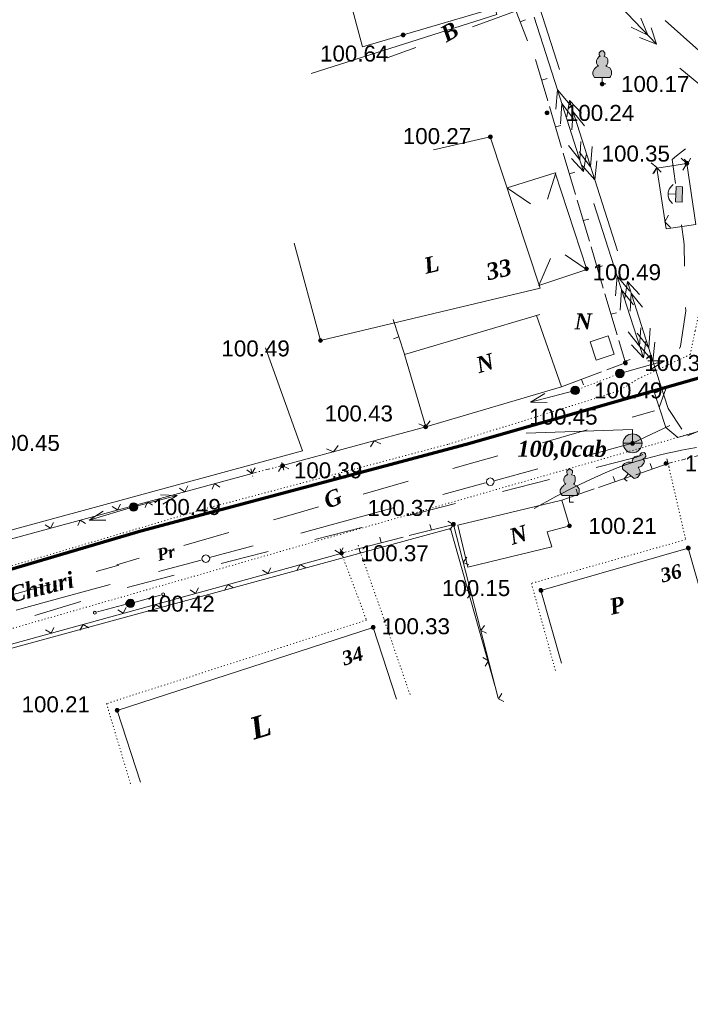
# Model space of a CAD drawing. Header units: millimetres. Extents: x 9396 to 25236, y 15106 to 31102.
# Tile 195 of 256: x 11242 to 11313, y 16550 to 16654. Entities that reach past the tile are written whole.
import ezdxf
from ezdxf.enums import TextEntityAlignment as Align

# ---------------------------------------------------------------- set-up
doc = ezdxf.new("R2010")
doc.units = ezdxf.units.MM
for name, pattern in [('DIVIDE', [1.25, 0.5, -0.25, 0, -0.25, 0, -0.25]), ('DOT', [0.25, 0, -0.25]), ('HIDDEN', [0.375, 0.25, -0.125])]:
    doc.linetypes.add(name, pattern=pattern)
for name, color, linetype, lineweight, true_color in [('1001010', 7, 'Continuous', 9, 0x000000), ('10010110', 7, 'Continuous', 20, 0xa25100), ('1002020', 7, 'Continuous', 9, 0x000000), ('1006010', 7, 'DOT', 9, 0x000000), ('1060000', 7, 'Continuous', 9, 0x000000), ('1070000', 7, 'DOT', 9, 0x000000), ('2020617', 7, 'Continuous', 9, 0x000000), ('2030012', 7, 'Continuous', 9, 0x000000), ('21100200', 7, 'HIDDEN', 0, 0x800080), ('3000105', 7, 'DIVIDE', 9, 0x000000), ('3000220', 7, 'Continuous', 9, 0x000000), ('3000260', 7, 'Continuous', 9, 0x000000), ('4000210', 7, 'Continuous', 9, 0x000000), ('5010210', 7, 'Continuous', 20, 0x008000), ('5010420', 7, 'Continuous', 9, 0x000000), ('6011210', 1, 'Continuous', 9, 0xff0000), ('6011300', 1, 'Continuous', 20, 0xff0000), ('8010110', 7, 'Continuous', 20, 0x0080ff), ('8010120', 7, 'Continuous', 20, 0x0080ff), ('9010110', 7, 'Continuous', 9, 0x000000), ('9010120', 7, 'Continuous', 20, 0x000000)]:
    doc.layers.add(name, color=color, linetype=linetype, lineweight=lineweight, true_color=true_color)
doc.layers.add('Канализация', color=1, linetype='Continuous', lineweight=70)
doc.styles.add('1', font='timesbi.ttf', dxfattribs={"height": 0.00127})
doc.styles.add('10', font='timesbi.ttf', dxfattribs={"height": 0.001481})
doc.styles.add('12', font='timesbi.ttf', dxfattribs={"height": 0.001693})
doc.styles.add('2', font='timesbi.ttf', dxfattribs={"height": 0.001693})
doc.styles.add('9', font='timesbi.ttf', dxfattribs={"height": 0.001693})
doc.styles.add('F2', font='arial.ttf', dxfattribs={"height": 0.001693})

# ---------------------------------------------------------------- blocks, each defined once
blk = doc.blocks.new('SYMBOL21100200')
at = {"true_color": 0x800080}
h = blk.add_hatch(color=216, dxfattribs=at)
edge = h.paths.add_edge_path()
edge.add_arc((0, 0), 0.1, 0, 360)
at = {"color": 216, "linetype": 'Continuous', "lineweight": 0, "true_color": 0x800080}
blk.add_circle((0, 0), 0.1, dxfattribs=at)
blk = doc.blocks.new('SYMBOL4000210')
at = {"true_color": 0xffffff}
blk.add_hatch(color=7, dxfattribs=at).paths.add_polyline_path([(0.05, 1.75), (-0.05, 1.75), (-0.15, 1.65), (-0.15, 1.55), (-0.1, 1.45), (-0.15, 1.45), (-0.25, 1.35), (-0.3, 1.25), (-0.3, 1.1), (-0.25, 1), (-0.2, 0.95), (-0.3, 0.9), (-0.35, 0.85), (-0.4, 0.8), (-0.5, 0.65), (-0.5, 0.5), (-0.4, 0.35), (-0.3, 0.35), (-0.1, 0.35), (0, 0.35), (0.15, 0.35), (0.4, 0.35), (0.45, 0.4), (0.5, 0.5), (0.5, 0.7), (0.4, 0.85), (0.2, 0.95), (0.25, 1), (0.3, 1.1), (0.3, 1.3), (0.25, 1.4), (0.1, 1.45), (0.15, 1.55), (0.15, 1.65)])
at = {"color": 18, "linetype": 'Continuous', "lineweight": 0, "true_color": 0x000000, "flags": 128}
blk.add_lwpolyline([(0.05, 1.75), (-0.05, 1.75), (-0.15, 1.65), (-0.15, 1.55), (-0.1, 1.45), (-0.15, 1.45), (-0.25, 1.35), (-0.3, 1.25), (-0.3, 1.1), (-0.25, 1), (-0.2, 0.95), (-0.3, 0.9), (-0.35, 0.85), (-0.4, 0.8), (-0.5, 0.65), (-0.5, 0.5), (-0.4, 0.35), (-0.3, 0.35), (-0.1, 0.35), (0, 0.35), (0.15, 0.35), (0.4, 0.35), (0.45, 0.4), (0.5, 0.5), (0.5, 0.7), (0.4, 0.85), (0.2, 0.95), (0.25, 1), (0.3, 1.1), (0.3, 1.3), (0.25, 1.4), (0.1, 1.45), (0.15, 1.55), (0.15, 1.65), (0.05, 1.75)], close=True, dxfattribs=at)
blk.add_lwpolyline([(0, 0.35), (0, 0), (0.2, 0)], dxfattribs=at)
blk = doc.blocks.new('SYMBOL5010420')
at = {"true_color": 0xffffff}
h = blk.add_hatch(color=7, dxfattribs=at)
edge = h.paths.add_edge_path()
edge.add_arc((0, 0), 0.5, 0, 360)
at = {"color": 18, "linetype": 'Continuous', "lineweight": 9, "true_color": 0x000000, "flags": 128}
blk.add_lwpolyline([(-0.5, 0), (0.5, 0)], dxfattribs=at)
at = {"color": 18, "linetype": 'Continuous', "lineweight": 9, "true_color": 0x000000}
blk.add_circle((0, 0), 0.5, dxfattribs=at)
blk = doc.blocks.new('SYMBOL2030012')
at = {"true_color": 0xffffff}
h = blk.add_hatch(color=7, dxfattribs=at)
edge = h.paths.add_edge_path()
edge.add_arc((0, 0), 0.225, 0, 360)
at = {"true_color": 0x000000}
h = blk.add_hatch(color=18, dxfattribs=at)
edge = h.paths.add_edge_path()
edge.add_arc((0, 0), 0.05, 0, 360)
at = {"color": 18, "linetype": 'Continuous', "lineweight": 0, "true_color": 0x000000}
for radius in [0.225, 0.05]:
    blk.add_circle((0, 0), radius, dxfattribs=at)
blk = doc.blocks.new('SYMBOL2020617')
at = {"true_color": 0x000000}
blk.add_hatch(color=18, dxfattribs=at).paths.add_polyline_path([(-0.4, 0), (0.4, 0), (0.4, 0.3465), (-0.4, 0.3465)])
at = {"color": 18, "linetype": 'Continuous', "lineweight": 20, "true_color": 0x000000, "flags": 128}
for points in [[(-0.5, 0.5), (-0.45, 0.55), (-0.4, 0.6), (-0.35, 0.65), (-0.25, 0.7), (-0.1, 0.75), (0, 0.75), (0.1, 0.75), (0.25, 0.7), (0.35, 0.65), (0.4, 0.6), (0.5, 0.5)], [(0, 0.35), (0, 0.75)]]:
    blk.add_lwpolyline(points, dxfattribs=at)
at = {"color": 18, "linetype": 'Continuous', "lineweight": 0, "true_color": 0x000000, "flags": 128}
blk.add_lwpolyline([(-0.4, 0), (0.4, 0), (0.4, 0.3465), (-0.4, 0.3465)], close=True, dxfattribs=at)

msp = doc.modelspace()

# ---------------------------------------------------------------- linework, layer by layer
at = {"layer": '1001010', "color": 253}
for points in [[(11285.52, 16640.34, 0), (11291.52, 16641.73, 0), (11296.79, 16625.73, 0), (11273.54, 16620.18, 0), (11270.77, 16630.47, 0)], [(11296.42, 16622.83, 0), (11299.04, 16615.26, 0), (11284.68, 16611.04, 0)], [(11302.71, 16618.11, 0), (11302.09, 16620.05, 0), (11304, 16620.66, 0), (11304.62, 16618.72, 0)], [(11288.08, 16600.62, 0), (11299.08, 16603.28, 0), (11299.9, 16600.56, 0), (11297.55, 16599.93, 0), (11298.04, 16598.34, 0)], [(11288.08, 16600.62, 0), (11289.15, 16596.2, 0), (11298.04, 16598.34, 0)], [(11299.04, 16586.03, 0), (11296.88, 16593.74, 0), (11312.48, 16598.22, 0), (11314.72, 16590.32, 0)], [(11254.48, 16573.43, 0), (11252.02, 16581.04, 0), (11279.12, 16589.82, 0), (11281.58, 16582.21, 0)]]:
    msp.add_polyline3d(points, dxfattribs=at)
at = {"layer": '10010110'}
msp.add_polyline3d([(11296.15, 16602.4, 0), (11298.46, 16603.66, 0), (11300.46, 16604.69, 0), (11302.19, 16605.52, 0), (11303.67, 16606.18, 0), (11304.95, 16606.69, 0), (11306.06, 16607.09, 0), (11307.04, 16607.4, 0), (11307.93, 16607.65, 0), (11308.74, 16607.87, 0), (11309.52, 16608.07, 0), (11310.26, 16608.24, 0), (11311, 16608.41, 0), (11311.75, 16608.56, 0), (11312.53, 16608.72, 0), (11313.35, 16608.87, 0)], dxfattribs=at)
at = {"layer": '1002020', "color": 253}
for p, q in [((11282.42, 16618.71), (11296.78, 16622.93)), ((11284.68, 16611.04), (11282.42, 16618.71)), ((11304.62, 16618.72), (11302.71, 16618.11))]:
    msp.add_line(p, q, dxfattribs=at)
for points in [[(11289.5, 16663.57, 0), (11291.46, 16655.21, 0), (11277.98, 16651.26, 0), (11275.66, 16659.96, 0)], [(11288.08, 16600.62, 0), (11299.08, 16603.28, 0), (11299.9, 16600.56, 0), (11297.55, 16599.93, 0), (11298.04, 16598.34, 0)], [(11288.08, 16600.62, 0), (11289.15, 16596.2, 0), (11298.04, 16598.34, 0)]]:
    msp.add_polyline3d(points, dxfattribs=at)
at = {"layer": '1006010', "color": 253}
msp.add_line((11300.51, 16614.9), (11305.24, 16616.69), dxfattribs=at)
at = {"layer": '1060000', "color": 253}
for p, q in [((11298.46, 16637.93, 196.67), (11297.59, 16635.13, 162.91)), ((11293.34, 16636.29, 78.11), (11295.76, 16634.64, 130.84)), ((11301.55, 16627.79, 193.44), (11299.43, 16629.23, 147.19))]:
    msp.add_line(p, q, dxfattribs=at)
for points in [[(11293.3, 16636.34, 77.19), (11298.37, 16637.93, 198.42), (11301.75, 16627.69, 193.1), (11296.64, 16626, 0), (11297.88, 16628.85, 105.1)], [(11306.58, 16609.3, 0), (11306.58, 16610.77, 0), (11295.3, 16610.37, 0)]]:
    msp.add_polyline3d(points, dxfattribs=at)
at = {"layer": '1070000', "color": 253}
for p, q in [((11307.18, 16616.13), (11305.06, 16614.81)), ((11287.13, 16609.22), (11305.06, 16614.81)), ((11309.03, 16609.25), (11207.04, 16579.99)), ((11261.2, 16602.34), (11287.13, 16609.22)), ((11205.64, 16585.94), (11261.2, 16602.34))]:
    msp.add_line(p, q, dxfattribs=at)
for points in [[(11307.18, 16616.13, 0), (11312.68, 16618.7, 0), (11313.21, 16621.21, 0), (11316.39, 16636.33, 0), (11315.91, 16648.23, 0), (11314.6, 16652.47, 0)], [(11321.62, 16621.56, 0), (11319.29, 16616.71, 0), (11315.38, 16611.1, 0), (11309.03, 16609.25, 0)], [(11310.34, 16607.16, 0), (11312.2, 16599.11, 0), (11295.87, 16594.48, 0), (11298.44, 16585.16, 0)], [(11275.77, 16597.67, 0), (11278.41, 16590.6, 0), (11250.89, 16581.75, 0), (11253.47, 16573.15, 0)], [(11277.63, 16598.17, 0), (11280.25, 16590.75, 0), (11283.1, 16582.48, 0)]]:
    msp.add_polyline3d(points, dxfattribs=at)
at = {"layer": '3000105', "color": 253}
for p, q in [((11310.34, 16607.16), (11319, 16609.44)), ((11310.21, 16607.64), (11310.49, 16606.58)), ((11266.18, 16606.6), (11266.45, 16605.53)), ((11266.3, 16606.12), (11269.53, 16606.94)), ((11269.66, 16606.46), (11269.38, 16607.52)), ((11277.76, 16597.69), (11277.47, 16598.75)), ((11275.64, 16598.15), (11275.92, 16597.09)), ((11275.77, 16597.67), (11277.63, 16598.17))]:
    msp.add_line(p, q, dxfattribs=at)
at = {"layer": '3000220', "color": 253}
for p, q in [((11293.92, 16655.9), (11295.46, 16651.87)), ((11294.69, 16653.89), (11295.25, 16654.1)), ((11296.32, 16649.9), (11297.61, 16645.54)), ((11296.96, 16647.72), (11297.54, 16647.89)), ((11297.78, 16644.95), (11299.07, 16640.59)), ((11298.43, 16642.77), (11299, 16642.94)), ((11299.25, 16639.99), (11300.54, 16635.63)), ((11299.89, 16637.81), (11300.47, 16637.98)), ((11300.72, 16635.04), (11302.01, 16630.68)), ((11301.36, 16632.86), (11301.94, 16633.03)), ((11302.18, 16630.08), (11303.47, 16625.72)), ((11302.83, 16627.9), (11303.4, 16628.08)), ((11303.65, 16625.13), (11304.94, 16620.77)), ((11282.42, 16618.72), (11281.25, 16622.39)), ((11304.29, 16622.95), (11304.87, 16623.12)), ((11281.83, 16620.55), (11281.26, 16620.37)), ((11305.76, 16618), (11306.33, 16618.17)), ((11303.29, 16616.86), (11299.04, 16615.26)), ((11301.17, 16616.06), (11301.38, 16615.5)), ((11306.91, 16605.98), (11310.36, 16607.17)), ((11308.64, 16606.58), (11308.44, 16607.15)), ((11302.99, 16604.63), (11306.44, 16605.82)), ((11304.72, 16605.23), (11304.52, 16605.79)), ((11299.08, 16603.28), (11302.52, 16604.47)), ((11300.8, 16603.88), (11300.6, 16604.44)), ((11282.94, 16599.53), (11287.61, 16600.72)), ((11285.28, 16600.13), (11285.13, 16600.71)), ((11277.63, 16598.18), (11282.3, 16599.37)), ((11279.97, 16598.77), (11279.82, 16599.35))]:
    msp.add_line(p, q, dxfattribs=at)
msp.add_polyline3d([(11305.11, 16620.18, 0), (11305.82, 16617.81, 0), (11303.87, 16617.08, 0)], dxfattribs=at)
at = {"layer": '3000260', "color": 253}
for p, q in [((11309.14, 16638.43), (11312.31, 16638.91)), ((11284.68, 16611.04), (11269.53, 16606.94)), ((11266.3, 16606.12), (11226.84, 16595.4)), ((11287.61, 16600.72), (11292.36, 16582.32)), ((11233.1, 16585.92), (11275.58, 16597.62))]:
    msp.add_line(p, q, dxfattribs=at)
for points in [[(11308.73, 16637.8, 0), (11309.14, 16638.47, 0), (11308.56, 16638.97, 0)], [(11312.31, 16638.91, 0), (11313.28, 16632.46, 0), (11310.12, 16631.99, 0), (11309.14, 16638.43, 0)], [(11311.72, 16639.48, 0), (11312.31, 16638.9, 0), (11311.91, 16638.19, 0)], [(11312.04, 16639.38, 0), (11312.46, 16638.94, 0), (11312.71, 16639.48, 0)], [(11308.85, 16637.89, 0), (11309.15, 16638.44, 0), (11309.59, 16638, 0)], [(11310.6, 16632.14, 0), (11310, 16632.72, 0), (11310.4, 16633.43, 0)], [(11285.16, 16611.69, 0), (11284.66, 16611.04, 0), (11283.94, 16611.36, 0)], [(11275.41, 16609.05, 0), (11274.92, 16608.4, 0), (11274.19, 16608.72, 0)], [(11279.93, 16609.24, 0), (11279.24, 16609.57, 0), (11278.84, 16608.94, 0)], [(11266.62, 16606.72, 0), (11266.29, 16606.12, 0), (11265.73, 16606.48, 0)], [(11270.19, 16606.6, 0), (11269.49, 16606.94, 0), (11269.09, 16606.31, 0)], [(11259.5, 16604.79, 0), (11259.18, 16604.18, 0), (11258.62, 16604.55, 0)], [(11262.88, 16604.67, 0), (11262.34, 16605.04, 0), (11262.08, 16604.45, 0)], [(11252.39, 16602.86, 0), (11252.07, 16602.25, 0), (11251.5, 16602.62, 0)], [(11255.77, 16602.74, 0), (11255.23, 16603.11, 0), (11254.97, 16602.52, 0)], [(11245.28, 16600.93, 0), (11244.96, 16600.32, 0), (11244.39, 16600.69, 0)], [(11248.66, 16600.81, 0), (11248.12, 16601.18, 0), (11247.86, 16600.59, 0)], [(11287.01, 16601.05, 0), (11287.62, 16600.71, 0), (11287.25, 16600.15, 0)], [(11275.07, 16598, 0), (11275.64, 16597.64, 0), (11275.93, 16598.24, 0)], [(11289.03, 16597.24, 0), (11288.65, 16596.7, 0), (11289.24, 16596.43, 0)], [(11271.03, 16595.85, 0), (11271.38, 16596.47, 0), (11271.98, 16596.11, 0)], [(11267.41, 16595.89, 0), (11267.98, 16595.53, 0), (11268.27, 16596.13, 0)], [(11263.37, 16593.74, 0), (11263.73, 16594.36, 0), (11264.33, 16594.01, 0)], [(11259.76, 16593.78, 0), (11260.33, 16593.42, 0), (11260.62, 16594.02, 0)], [(11288.87, 16593.83, 0), (11289.48, 16593.5, 0), (11289.11, 16592.93, 0)], [(11255.72, 16591.63, 0), (11256.07, 16592.25, 0), (11256.67, 16591.9, 0)], [(11252.1, 16591.67, 0), (11252.67, 16591.31, 0), (11252.96, 16591.91, 0)], [(11248.06, 16589.52, 0), (11248.42, 16590.14, 0), (11249.02, 16589.79, 0)], [(11290.89, 16590.02, 0), (11290.51, 16589.48, 0), (11291.1, 16589.21, 0)], [(11244.45, 16589.57, 0), (11245.02, 16589.2, 0), (11245.31, 16589.8, 0)], [(11290.74, 16586.62, 0), (11291.34, 16586.28, 0), (11290.97, 16585.71, 0)], [(11292.75, 16582.81, 0), (11292.37, 16582.27, 0), (11292.96, 16581.99, 0)]]:
    msp.add_polyline3d(points, dxfattribs=at)
at = {"layer": '5010210'}
for p, q in [((11295.65, 16655.57), (11289.63, 16653.37)), ((11313.61, 16650.85), (11310.04, 16654.05)), ((11280.61, 16650.08), (11283.62, 16651.18)), ((11317.13, 16612.07), (11312.4, 16610.09)), ((11302.74, 16606.75), (11305.22, 16607.38)), ((11297.78, 16605.48), (11292.81, 16604.21)), ((11285.36, 16602.3), (11287.85, 16602.94)), ((11282.88, 16601.67), (11285.36, 16602.3)), ((11277.92, 16600.4), (11272.95, 16599.13)), ((11263.02, 16596.59), (11265.5, 16597.23)), ((11265.5, 16597.23), (11267.99, 16597.86)), ((11245.74, 16591.82), (11248.19, 16592.56)), ((11243.29, 16591.07), (11245.74, 16591.82))]:
    msp.add_line(p, q, dxfattribs=at)
for points in [[(11305.22, 16607.38, 0), (11307, 16607.83, 0), (11307.67, 16608.12, 0)], [(11258.06, 16595.33, 0), (11253.22, 16594.09, 0), (11253.09, 16594.05, 0)]]:
    msp.add_polyline3d(points, dxfattribs=at)
at = {"layer": '6011210'}
for p, q in [((11305.24, 16616.69), (11309.96, 16618.02)), ((11300.51, 16614.9), (11295.77, 16613.65)), ((11253.64, 16602.53), (11258.38, 16603.78)), ((11253.76, 16602.56), (11249.06, 16601.15))]:
    msp.add_line(p, q, dxfattribs=at)
for points in [[(11308.18, 16618.04, 0), (11309.96, 16618.02, 0), (11309.96, 16618.02, 0), (11308.46, 16617.07, 0)], [(11297.54, 16613.6, 0), (11295.77, 16613.65, 0), (11295.77, 16613.65, 0), (11297.29, 16614.57, 0)], [(11256.61, 16603.83, 0), (11258.38, 16603.78, 0), (11258.38, 16603.78, 0), (11256.86, 16602.86, 0)], [(11250.83, 16601.16, 0), (11249.06, 16601.15, 0), (11249.06, 16601.15, 0), (11250.55, 16602.12, 0)]]:
    msp.add_polyline3d(points, dxfattribs=at)
at = {"layer": '6011300'}
for p, q in [((11302.81, 16658.15), (11309.1, 16651.53)), ((11298.84, 16648.87), (11296.44, 16656.36)), ((11296.16, 16654.4), (11298.63, 16646.71)), ((11311.57, 16648.98), (11317.84, 16643.83)), ((11298.63, 16646.71), (11298.45, 16644.64)), ((11298.63, 16646.71), (11301.4, 16638.05)), ((11298.63, 16646.71), (11299.97, 16645.13)), ((11302.59, 16637.17), (11299.89, 16645.59)), ((11302.59, 16637.17), (11302.78, 16639.19)), ((11302.59, 16637.17), (11301.26, 16638.7)), ((11304.99, 16629.68), (11302.59, 16637.17)), ((11302.48, 16634.69), (11304.95, 16626.99)), ((11304.95, 16626.99), (11304.78, 16624.92)), ((11304.95, 16626.99), (11307.73, 16618.34)), ((11304.95, 16626.99), (11306.3, 16625.41)), ((11308.74, 16617.98), (11306.04, 16626.41)), ((11308.74, 16617.98), (11307.41, 16619.52)), ((11308.74, 16617.98), (11308.93, 16620.01))]:
    msp.add_line(p, q, dxfattribs=at)
for points in [[(11307.44, 16654.29, 0), (11308.19, 16652.49, 0), (11306.43, 16653.33, 0)], [(11308.56, 16653.26, 0), (11309.1, 16651.53, 0), (11307.33, 16652.23, 0)], [(11299.09, 16645.27, 0), (11300.34, 16643.65, 0), (11299.09, 16645.27, 0), (11298.94, 16643.1, 0)], [(11299.61, 16643.85, 0), (11299.89, 16645.59, 0), (11301.16, 16644.25, 0)], [(11300.16, 16642.48, 0), (11300.28, 16644.38, 0), (11301.49, 16642.91, 0)], [(11301.11, 16641.25, 0), (11301, 16639.3, 0), (11299.78, 16640.82, 0)], [(11302.14, 16638.57, 0), (11300.91, 16640.14, 0), (11302.14, 16638.57, 0), (11302.3, 16640.69, 0)], [(11301.67, 16639.84, 0), (11301.4, 16638.05, 0), (11300.12, 16639.44, 0)], [(11305.76, 16624.67, 0), (11306.04, 16626.41, 0), (11307.31, 16625.06, 0)], [(11305.42, 16625.55, 0), (11306.67, 16623.94, 0), (11305.42, 16625.55, 0), (11305.27, 16623.38, 0)], [(11306.31, 16623.29, 0), (11306.43, 16625.19, 0), (11307.64, 16623.72, 0)], [(11307.44, 16621.53, 0), (11307.33, 16619.59, 0), (11306.11, 16621.1, 0)], [(11308.29, 16619.39, 0), (11307.06, 16620.95, 0), (11308.29, 16619.39, 0), (11308.45, 16621.5, 0)], [(11308, 16620.12, 0), (11307.73, 16618.34, 0), (11306.45, 16619.73, 0)], [(11311.78, 16610.8, 0), (11310.34, 16613, 0), (11308.74, 16617.98, 0)], [(11308.81, 16614.97, 0), (11310.09, 16610.98, 0), (11311.36, 16609.93, 0), (11313.52, 16610.55, 0)]]:
    msp.add_polyline3d(points, dxfattribs=at)
at = {"layer": '8010110'}
for points in [[(11273.59, 16717.73, 29.13), (11292.22, 16654.66, 0.16), (11272.56, 16648.42, 0.16)], [(11267.73, 16619.41, 14.64), (11271.63, 16608.5, 14.64), (11218.29, 16593.99, 14.64)], [(11292.01, 16583.67, 29.35), (11287.3, 16600.27, 29.35), (11226.47, 16583.7, 29.35)]]:
    msp.add_polyline3d(points, dxfattribs=at)
at = {"layer": '8010120'}
for p, q in [((11312.08, 16628.06), (11312.03, 16630.25)), ((11309.41, 16613.1), (11310.13, 16615.18)), ((11308.9, 16612.75), (11306.53, 16612.07)), ((11297.04, 16609.35), (11301.79, 16610.71)), ((11292.3, 16607.99), (11289.93, 16607.32)), ((11289.93, 16607.32), (11287.56, 16606.64)), ((11278.07, 16603.92), (11282.81, 16605.28)), ((11273.32, 16602.56), (11270.95, 16601.88)), ((11270.95, 16601.88), (11268.58, 16601.2)), ((11259.09, 16598.49), (11263.83, 16599.85)), ((11252.2, 16596.41), (11249.79, 16595.74)), ((11254.35, 16597.13), (11251.97, 16596.45)), ((11240.12, 16593.06), (11244.96, 16594.4))]:
    msp.add_line(p, q, dxfattribs=at)
for points in [[(11312.18, 16640.46, 0), (11311.22, 16639.72, 0), (11310.76, 16639.32, 0), (11311.13, 16636.78, 0)], [(11312.03, 16630.25, 0), (11312.02, 16630.64, 0), (11311.76, 16632.43, 0)], [(11312.2, 16623.67, 0), (11312.21, 16623.3, 0), (11311.65, 16619.58, 0), (11311.56, 16619.33, 0)]]:
    msp.add_polyline3d(points, dxfattribs=at)
at = {"layer": '9010110', "color": 253}
for p, q in [((11253.42, 16592.36), (11256.6, 16593.24)), ((11253.12, 16592.33, 66), (11249.94, 16591.45, 66))]:
    msp.add_line(p, q, dxfattribs=at)
for points in [[(11257.04, 16593.32, 0), (11257.02, 16593.4, 0), (11256.96, 16593.45, 0), (11256.89, 16593.47, 0), (11256.81, 16593.45, 0), (11256.76, 16593.4, 0), (11256.74, 16593.32, 0), (11256.76, 16593.25, 0), (11256.81, 16593.19, 0), (11256.89, 16593.17, 0), (11256.96, 16593.19, 0), (11257.02, 16593.25, 0), (11257.04, 16593.32, 0)], [(11249.8, 16591.37, 66), (11249.78, 16591.44, 66), (11249.72, 16591.5, 66), (11249.65, 16591.52, 66), (11249.57, 16591.5, 66), (11249.52, 16591.44, 66), (11249.5, 16591.37, 66), (11249.52, 16591.29, 66), (11249.57, 16591.24, 66), (11249.65, 16591.22, 66), (11249.72, 16591.24, 66), (11249.78, 16591.29, 66), (11249.8, 16591.37, 66)]]:
    msp.add_polyline3d(points, close=True, dxfattribs=at)
at = {"layer": '9010120', "color": 253}
for p, q in [((11306.58, 16609.3), (11310.53, 16611.19)), ((11301.56, 16607.94), (11306.58, 16609.3)), ((11296.54, 16606.59), (11291.92, 16605.34)), ((11291.02, 16605.1), (11286.5, 16603.87)), ((11276.46, 16601.16), (11281.38, 16602.49)), ((11271.45, 16599.8), (11276.46, 16601.16)), ((11266.43, 16598.45), (11261.81, 16597.2)), ((11260.91, 16596.95), (11256.39, 16595.73)), ((11246.35, 16593.02), (11251.27, 16594.35)), ((11241.33, 16591.66), (11246.35, 16593.02))]:
    msp.add_line(p, q, dxfattribs=at)
for points in [[(11291.52, 16604.82, 0), (11291.72, 16604.88, 0), (11291.87, 16605.03, 0), (11291.93, 16605.23, 0), (11291.87, 16605.43, 0), (11291.72, 16605.58, 0), (11291.52, 16605.64, 0), (11291.32, 16605.58, 0), (11291.17, 16605.43, 0), (11291.11, 16605.23, 0), (11291.17, 16605.03, 0), (11291.32, 16604.88, 0), (11291.52, 16604.82, 0)], [(11261.41, 16596.68, 0), (11261.61, 16596.74, 0), (11261.76, 16596.89, 0), (11261.82, 16597.09, 0), (11261.76, 16597.29, 0), (11261.61, 16597.44, 0), (11261.41, 16597.5, 0), (11261.2, 16597.44, 0), (11261.05, 16597.29, 0), (11261, 16597.09, 0), (11261.05, 16596.89, 0), (11261.2, 16596.74, 0), (11261.41, 16596.68, 0)]]:
    msp.add_polyline3d(points, close=True, dxfattribs=at)
at = {"layer": 'Канализация'}
msp.add_lwpolyline([(11350.05, 16671.29), (11340.48, 16667.85), (11316.05, 16616.91), (11288.98, 16609.19), (11254.53, 16599.99), (11201.23, 16584.31), (11180.29, 16577.8), (11157.85, 16566.78), (11102.69, 16548.93), (11044.59, 16529.4), (10972.98, 16505.86), (10918.39, 16488.39), (10870.17, 16475.22), (10785.9, 16449.85), (10733.15, 16433.24), (10677.76, 16413.94), (10613.11, 16390.32), (10568.09, 16376.54), (10551.48, 16423.26), (10534.38, 16471.15), (10517.42, 16523.56), (10498.46, 16582.46), (10496.1, 16589.98)], dxfattribs=at)

# ---------------------------------------------------------------- block references
at = {"layer": '2020617', "color": 253, "xscale": 2, "yscale": 2, "zscale": 2, "rotation": 87.79429400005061}
msp.add_blockref('SYMBOL2020617', (11311.85, 16635.63, 17.14), dxfattribs=at)
at = {"layer": '2030012', "color": 253, "xscale": 2, "yscale": 2, "zscale": 2}
for p in [(11305.24, 16616.69), (11300.51, 16614.9), (11253.76, 16602.56), (11253.42, 16592.36)]:
    msp.add_blockref('SYMBOL2030012', p, dxfattribs=at)
at = {"layer": '21100200', "xscale": 2, "yscale": 2, "zscale": 2}
for p in [(11282.3, 16652.5, 201.28), (11303.36, 16647.32, 200.34), (11297.52, 16644.26, 200.48), (11291.52, 16641.73, 200.55), (11312.32, 16638.92, 200.7), (11301.7, 16627.76, 200.98), (11273.54, 16620.18, 200.98), (11305.82, 16617.8, 200.71), (11300.51, 16614.9, 200.97), (11284.68, 16611.04, 200.86), (11306.58, 16609.3, 200.9), (11269.53, 16606.94, 200.77), (11310.11, 16607.17, 200.79), (11253.76, 16602.56, 200.98), (11287.61, 16600.72, 200.75), (11299.9, 16600.56, 200.42), (11312.48, 16598.22, 200.5), (11275.77, 16597.67, 200.74), (11296.88, 16593.74, 200.3), (11253.12, 16592.33, 200.84), (11279.12, 16589.82, 200.66), (11252.02, 16581.04, 200.42)]:
    msp.add_blockref('SYMBOL21100200', p, dxfattribs=at)
at = {"layer": '4000210', "color": 253, "xscale": 2, "yscale": 2, "zscale": 2}
for p in [(11303.36, 16647.32), (11299.92, 16603.08)]:
    msp.add_blockref('SYMBOL4000210', p, dxfattribs=at)
at = {"layer": '4000210', "color": 253, "xscale": 2, "yscale": 2, "zscale": 2, "rotation": 321.0523439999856}
msp.add_blockref('SYMBOL4000210', (11305.68, 16605.54), dxfattribs=at)
at = {"layer": '5010420', "color": 253, "xscale": 2, "yscale": 2, "zscale": 2}
msp.add_blockref('SYMBOL5010420', (11306.58, 16609.3), dxfattribs=at)

# ---------------------------------------------------------------- texts
at = {"layer": '1001010', "color": 253, "style": '9'}
for s, height, rotation, p in [('L', 1.69, 13, (11284.52, 16628.05)), ('N', 1.69, 17.6, (11290.08, 16617.51)), ('N', 1.69, 16.9, (11293.6, 16599.35)), ('P', 1.69, 12.7, (11304.16, 16591.97)), ('L', 2.32, 16.7, (11266.16, 16579.04))]:
    msp.add_text(s, height=height, rotation=rotation, dxfattribs=at).set_placement(p, align=Align.MIDDLE_LEFT)
at = {"layer": '1001010', "color": 1, "true_color": 0xff0000, "style": '10'}
for s, height, rotation, p in [('33', 1.763, 12.7, (11291.12, 16627.41, 24.56)), ('36', 1.481, 15, (11309.56, 16595.27)), ('34', 1.481, 16.9, (11275.86, 16586.48))]:
    msp.add_text(s, height=height, rotation=rotation, dxfattribs=at).set_placement(p, align=Align.MIDDLE_LEFT)
at = {"layer": '1001010', "color": 253, "style": '9'}
msp.add_text('N', height=1.69, dxfattribs=at).set_placement((11300.44, 16622.2), align=Align.MIDDLE_LEFT)
at = {"layer": '1070000', "color": 253, "style": '1'}
for s, height, rotation, p in [('Pr', 1.27, 14, (11256.26, 16597.46)), ('str.J.Chiuri', 1.6955, 13.9, (11235.5, 16591.98))]:
    msp.add_text(s, height=height, rotation=rotation, dxfattribs=at).set_placement(p, align=Align.MIDDLE_LEFT)
at = {"layer": '21100200', "color": 253, "style": 'F2'}
for s, p in [('100.64', (11273.5, 16650.54)), ('100.17', (11305.36, 16647.32, 200.34)), ('100.24', (11299.52, 16644.26, 200.48)), ('100.27', (11282.26, 16641.81, 0.01)), ('100.35', (11303.3, 16639.96, 43.02)), ('100.49', (11302.36, 16627.4, 200.98)), ('100.49', (11263.06, 16619.34, 200.98)), ('100.35', (11307.82, 16617.8, 200.71)), ('100.49', (11302.51, 16614.9, 200.97)), ('100.43', (11273.98, 16612.46, 200.86)), ('100.45', (11295.64, 16612.12, 200.9)), ('100.45', (11238.72, 16609.34, 200.9)), ('100.40', (11312.11, 16607.17, 200.79)), ('100.39', (11270.73, 16606.44, 40.25)), ('100.49', (11255.76, 16602.56, 200.98)), ('100.37', (11278.51, 16602.46, 14.23)), ('100.21', (11301.9, 16600.56, 200.42)), ('100.37', (11277.77, 16597.67, 200.74)), ('100.15', (11286.4, 16593.98, 200.3)), ('100.42', (11255.12, 16592.33, 200.84)), ('100.33', (11280.02, 16589.94, 200.66)), ('100.21', (11241.9, 16581.68, 200.42))]:
    msp.add_text(s, height=1.693, dxfattribs=at).set_placement(p, align=Align.MIDDLE_LEFT)
at = {"layer": '5010210', "color": 253, "style": '2'}
msp.add_text('В', height=1.69, rotation=29.6, dxfattribs=at).set_placement((11286.45, 16652.43), align=Align.MIDDLE_LEFT)
at = {"layer": '5010420', "color": 253, "style": '12'}
msp.add_text('100,0cab', height=1.693, dxfattribs=at).set_placement((11294.4, 16608.72), align=Align.MIDDLE_LEFT)
at = {"layer": '8010120', "color": 253, "style": '2'}
msp.add_text('G', height=1.69, rotation=22.9, dxfattribs=at).set_placement((11274, 16603.12, 27.78), align=Align.MIDDLE_LEFT)

doc.saveas('drawing.dxf')
